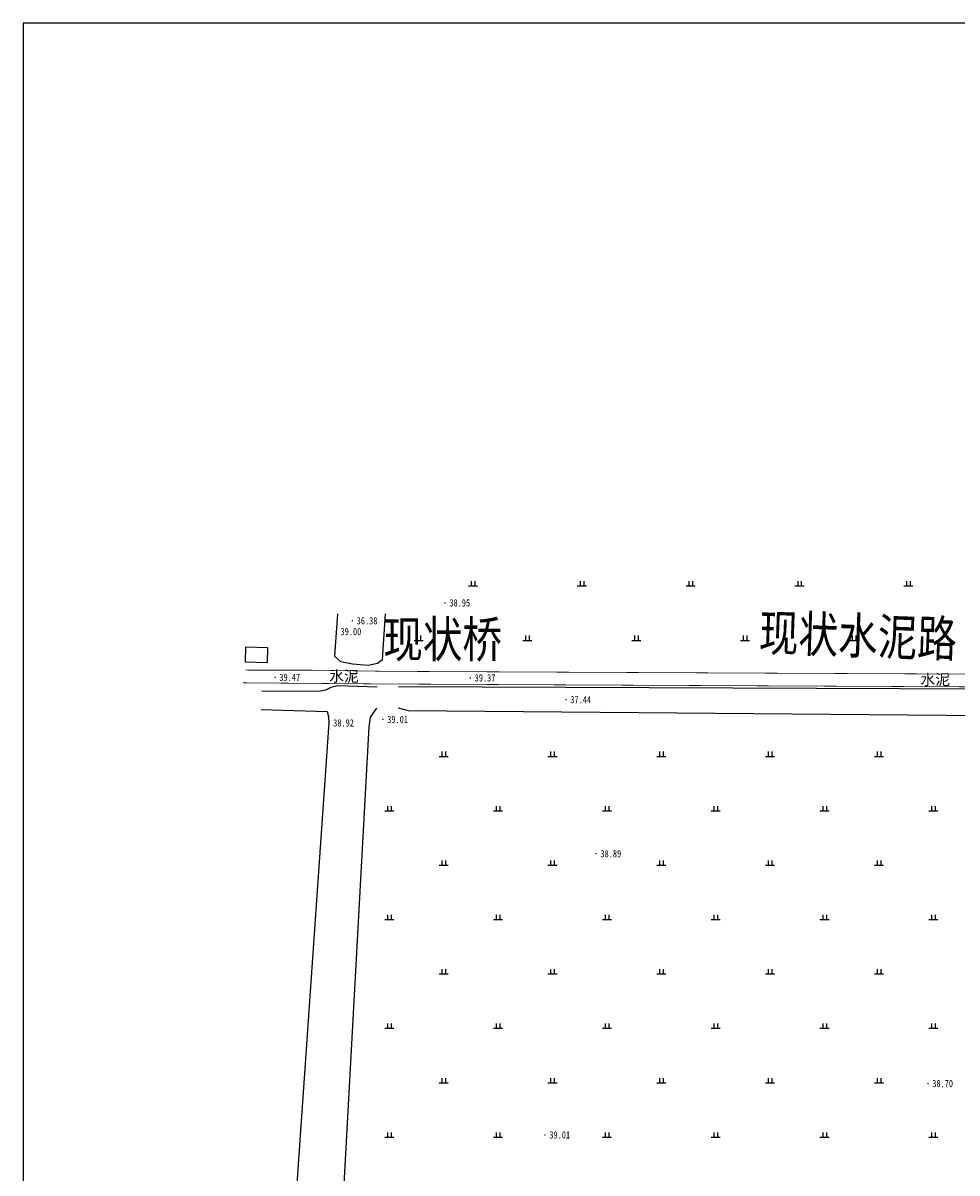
# Model space of a CAD drawing. Extents: x 456755 to 458049, y 3845626 to 3853218.
# Tile 14 of 80: x 456967 to 457224, y 3846790 to 3847107. Entities that reach past the tile are written whole.
import ezdxf
from ezdxf.enums import TextEntityAlignment as Align

# ---------------------------------------------------------------- set-up
doc = ezdxf.new("R2010")
doc.units = 0
doc.linetypes.add('X3', pattern=[5, 4, -1])
doc.layers.get('0').update_dxf_attribs({"linetype": 'CONTINUOUS'})
for name, color, linetype in [('DLSS', 4, 'CONTINUOUS'), ('DMTZ', 3, 'CONTINUOUS'), ('GCD', 1, 'CONTINUOUS'), ('JMD', 6, 'CONTINUOUS'), ('SXSS', 5, 'CONTINUOUS'), ('ZBTZ', 3, 'CONTINUOUS')]:
    doc.layers.add(name, color=color, linetype=linetype)
doc.styles.add('仿宋体', font='仿宋_GB2312.ttf', dxfattribs={"width": 0.8})
doc.styles.add('正等线体', font='simhei.ttf')
doc.styles.add('黑体', font='simhei.ttf')
doc.linetypes.add('10422', pattern='A,0.75,[150,AAA.SHX,S=0.5,R=0,X=0,Y=0.5],1.5,[177,AAA.SHX,S=1,R=0,X=0,Y=0.4],0.75', length=3)
doc.linetypes.add('833', pattern='A,2,[150,AAA.SHX,S=0.8,R=0,X=0,Y=0.8],2,[150,AAA.SHX,S=2,R=0,X=0,Y=2],1e-11', length=4)

# ---------------------------------------------------------------- blocks, each defined once
blk = doc.blocks.new('GC200')
at = {"linetype": 'Continuous', "const_width": 0.2, "flags": 128}
blk.add_lwpolyline([(-0.1, 0, 1), (0.1, 0, 1)], format="xyb", close=True, dxfattribs=at)
blk = doc.blocks.new('gc119')
for p, q in [((-1.25, 0), (1.25, 0)), ((-0.5, 1.3), (-0.5, 0)), ((0.5, 1.3), (0.5, 0))]:
    blk.add_line(p, q)

msp = doc.modelspace()

# ---------------------------------------------------------------- linework, layer by layer
at = {"linetype": 'Continuous'}
msp.add_lwpolyline([(456966.52, 3845625.6), (458014.33, 3845625.6), (458014.33, 3847107.36), (456966.52, 3847107.36)], close=True, dxfattribs=at)
at = {"layer": 'DLSS', "linetype": 'X3', "const_width": 0.2, "elevation": -33.29, "flags": 128}
msp.add_lwpolyline([(457027.82, 3846928.92), (457045.87, 3846928.91), (457067.26, 3846928.59), (457372.14, 3846927.13), (457372.34, 3846931.8), (457373.06, 3846938.36), (457373.67, 3846944.39)], dxfattribs=at)
at = {"layer": 'DLSS', "linetype": 'Continuous', "const_width": 0.2, "elevation": -33.29, "flags": 128}
msp.add_lwpolyline([(457371.22, 3846923.6), (457065.38, 3846925.11), (457027.13, 3846925.42)], dxfattribs=at)
at = {"layer": 'DMTZ', "linetype": '10422', "const_width": 0.00000204, "flags": 128}
for points, elevation in [([(457064.03, 3846918.41), (457064.14, 3846924.23)], 5.75), ([(457070.04, 3846924.31), (457069.93, 3846918.48)], 5.74)]:
    msp.add_lwpolyline(points, dxfattribs=dict(at, elevation=elevation))
at = {"layer": 'JMD', "linetype": 'Continuous', "elevation": 6.74, "flags": 128}
msp.add_lwpolyline([(457027.78, 3846931.21), (457033.9, 3846931.06), (457034, 3846935.1), (457027.89, 3846935.25)], close=True, dxfattribs=at)
at = {"layer": 'SXSS', "linetype": '833', "flags": 128}
for points, elevation in [([(457053.19, 3846944.42), (457052.39, 3846932.77), (457054, 3846931.29), (457057.35, 3846930.63), (457061.69, 3846930.3), (457064.22, 3846930.85), (457065.58, 3846931.86), (457066.45, 3846944.42)], -33.29), ([(457064.14, 3846924.23), (457053.35, 3846924.57), (457051.41, 3846924.13), (457049.93, 3846923.42), (457048.51, 3846923.13), (457032.4, 3846922.99)], -33.29), ([(457369.63, 3846923.09), (457070.04, 3846924.31)], -33.29), ([(457032.15, 3846918.07), (457050.36, 3846917.51), (457050.72, 3846916.09), (457050.83, 3846914.37), (457023.92, 3846526.54)], -33.29), ([(457053.6, 3846760.26), (457061.94, 3846913.3), (457062.32, 3846915.94), (457064.03, 3846918.41)], 5.75), ([(457069.93, 3846918.48), (457072.66, 3846917.8), (457369.23, 3846915.19)], -33.29)]:
    msp.add_lwpolyline(points, dxfattribs=dict(at, elevation=elevation))

# ---------------------------------------------------------------- block references
at = {"layer": 'GCD', "linetype": 'Continuous'}
ref = msp.add_blockref('GC200', (457082.87, 3846947.48, 5.66), dxfattribs=at)
ref.add_attrib('height', '38.95', dxfattribs={"linetype": 'Continuous', "height": 2, "style": '正等线体', "width": 0.8}).set_placement((457084.07, 3846947.48, 5.66), align=Align.MIDDLE_LEFT)
ref = msp.add_blockref('GC200', (457057.31, 3846942.53, 3.09), dxfattribs=at)
ref.add_attrib('height', '36.38', dxfattribs={"linetype": 'Continuous', "height": 2, "style": '正等线体', "width": 0.8}).set_placement((457058.51, 3846942.53, 3.09), align=Align.MIDDLE_LEFT)
ref = msp.add_blockref('GC200', (457052.86, 3846939.55, 5.71), dxfattribs=at)
ref.add_attrib('height', '39.00', dxfattribs={"linetype": 'Continuous', "height": 2, "style": '正等线体', "width": 0.8}).set_placement((457054.06, 3846939.55, 5.71), align=Align.MIDDLE_LEFT)
ref = msp.add_blockref('GC200', (457035.99, 3846926.93, 6.17), dxfattribs=at)
ref.add_attrib('height', '39.47', dxfattribs={"linetype": 'Continuous', "height": 2, "style": '正等线体', "width": 0.8}).set_placement((457037.19, 3846926.93, 6.17), align=Align.MIDDLE_LEFT)
ref = msp.add_blockref('GC200', (457089.83, 3846926.79, 6.08), dxfattribs=at)
ref.add_attrib('height', '39.37', dxfattribs={"linetype": 'Continuous', "height": 2, "style": '正等线体', "width": 0.8}).set_placement((457091.03, 3846926.79, 6.08), align=Align.MIDDLE_LEFT)
ref = msp.add_blockref('GC200', (457116.21, 3846920.79, 4.14), dxfattribs=at)
ref.add_attrib('height', '37.44', dxfattribs={"linetype": 'Continuous', "height": 2, "style": '正等线体', "width": 0.8}).set_placement((457117.41, 3846920.79, 4.14), align=Align.MIDDLE_LEFT)
ref = msp.add_blockref('GC200', (457065.72, 3846915.32, 5.72), dxfattribs=at)
ref.add_attrib('height', '39.01', dxfattribs={"linetype": 'Continuous', "height": 2, "style": '正等线体', "width": 0.8}).set_placement((457066.92, 3846915.32, 5.72), align=Align.MIDDLE_LEFT)
ref = msp.add_blockref('GC200', (457050.83, 3846914.37, 5.63), dxfattribs=at)
ref.add_attrib('height', '38.92', dxfattribs={"linetype": 'Continuous', "height": 2, "style": '正等线体', "width": 0.8}).set_placement((457052.03, 3846914.37, 5.63), align=Align.MIDDLE_LEFT)
ref = msp.add_blockref('GC200', (457124.5, 3846878.31, 5.6), dxfattribs=at)
ref.add_attrib('height', '38.89', dxfattribs={"linetype": 'Continuous', "height": 2, "style": '正等线体', "width": 0.8}).set_placement((457125.7, 3846878.31, 5.6), align=Align.MIDDLE_LEFT)
ref = msp.add_blockref('GC200', (457215.99, 3846814.93, 5.4), dxfattribs=at)
ref.add_attrib('height', '38.70', dxfattribs={"linetype": 'Continuous', "height": 2, "style": '正等线体', "width": 0.8}).set_placement((457217.19, 3846814.93, 5.4), align=Align.MIDDLE_LEFT)
ref = msp.add_blockref('GC200', (457110.42, 3846800.76, 5.72), dxfattribs=at)
ref.add_attrib('height', '39.01', dxfattribs={"linetype": 'Continuous', "height": 2, "style": '正等线体', "width": 0.8}).set_placement((457111.62, 3846800.76, 5.72), align=Align.MIDDLE_LEFT)
at = {"layer": 'ZBTZ', "linetype": 'Continuous'}
for p in [(457090.58, 3846952.13, -33.29), (457120.58, 3846952.13, -33.29), (457150.58, 3846952.13, -33.29), (457180.58, 3846952.13, -33.29), (457210.58, 3846952.13, -33.29), (457075.58, 3846937.13, -33.29), (457105.58, 3846937.13, -33.29), (457135.58, 3846937.13, -33.29), (457165.58, 3846937.13, -33.29), (457195.58, 3846937.13, -33.29), (457082.48, 3846905.15, -33.29), (457112.48, 3846905.15, -33.29), (457142.48, 3846905.15, -33.29), (457172.48, 3846905.15, -33.29), (457202.48, 3846905.15, -33.29), (457067.48, 3846890.15, -33.29), (457097.48, 3846890.15, -33.29), (457127.48, 3846890.15, -33.29), (457157.48, 3846890.15, -33.29), (457187.48, 3846890.15, -33.29), (457217.48, 3846890.15, -33.29), (457082.48, 3846875.15, -33.29), (457112.48, 3846875.15, -33.29), (457142.48, 3846875.15, -33.29), (457172.48, 3846875.15, -33.29), (457202.48, 3846875.15, -33.29), (457067.48, 3846860.15, -33.29), (457097.48, 3846860.15, -33.29), (457127.48, 3846860.15, -33.29), (457157.48, 3846860.15, -33.29), (457187.48, 3846860.15, -33.29), (457217.48, 3846860.15, -33.29), (457082.48, 3846845.15, -33.29), (457112.48, 3846845.15, -33.29), (457142.48, 3846845.15, -33.29), (457172.48, 3846845.15, -33.29), (457202.48, 3846845.15, -33.29), (457067.48, 3846830.15, -33.29), (457097.48, 3846830.15, -33.29), (457127.48, 3846830.15, -33.29), (457157.48, 3846830.15, -33.29), (457187.48, 3846830.15, -33.29), (457217.48, 3846830.15, -33.29), (457082.48, 3846815.15, -33.29), (457112.48, 3846815.15, -33.29), (457142.48, 3846815.15, -33.29), (457172.48, 3846815.15, -33.29), (457202.48, 3846815.15, -33.29), (457067.48, 3846800.15, -33.29), (457097.48, 3846800.15, -33.29), (457127.48, 3846800.15, -33.29), (457157.48, 3846800.15, -33.29), (457187.48, 3846800.15, -33.29), (457217.48, 3846800.15, -33.29)]:
    msp.add_blockref('gc119', p, dxfattribs=at)

# ---------------------------------------------------------------- texts
at = {"layer": 'DLSS', "linetype": 'X3', "style": '仿宋体', "width": 0.8}
msp.add_text('现状水泥路', height=10, rotation=358.0228, dxfattribs=at).set_placement((457169.28, 3846934.36, -33.29))
at = {"layer": 'DLSS', "color": 1, "linetype": 'X3', "style": '仿宋体', "width": 0.8}
msp.add_text('现状桥', height=10, dxfattribs=at).set_placement((457065.84, 3846932.43, -33.29))
at = {"layer": 'DLSS', "linetype": 'Continuous', "style": '黑体'}
for p in [(457055, 3846927.29, -33.29), (457217.99, 3846926.36, -33.29)]:
    msp.add_text('水泥', height=3, dxfattribs=at).set_placement(p, align=Align.MIDDLE)

doc.saveas('drawing.dxf')
